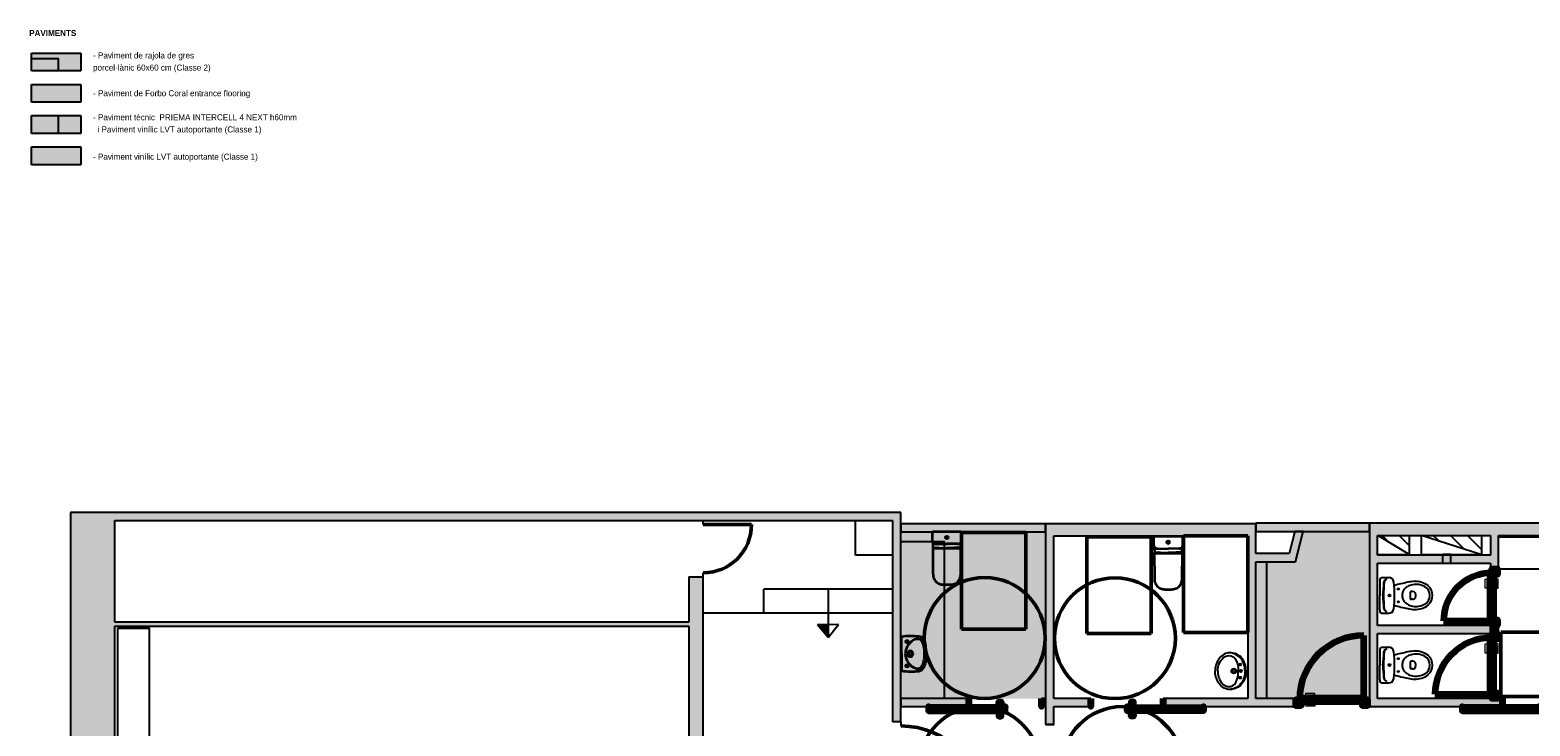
# Model space of a CAD drawing. Header units: metres. Extents: x -1 to 430, y -6 to 34.
# Tile 7 of 12: x 391 to 409, y 26 to 34. Entities that reach past the tile are written whole.
import ezdxf

# ---------------------------------------------------------------- set-up
doc = ezdxf.new("R2010")
doc.units = ezdxf.units.M
doc.linetypes.add('CONTINUA', pattern=[0])
doc.linetypes.add('VERDECKT', pattern=[9.525, 6.35, -3.175])
for name, color, linetype, lineweight in [('3D PB MURS', 7, 'CONTINUA', 25), ('3D PB MURS NOUS', 7, 'CONTINUA', 25), ('LEGENDA MATERIAL PAVIMENT NOU', 7, 'CONTINUA', 25), ('PB ESCALES 2D', 7, 'CONTINUA', 25), ('PB MOBLES', 7, 'CONTINUA', 25), ('PB PAVIMENT', 7, 'CONTINUA', 25)]:
    doc.layers.add(name, color=color, linetype=linetype, lineweight=lineweight)
doc.styles.add('Century Gothic', font='txt')
pattern_1 = [(0, (2, 2), (1, 1), [1, -1]), (90, (2, 2), (-1, 1), [1, -1])]
pattern_2 = [(135, (0, 0), (-0.21213203, -0.21213203), []), (135, (-0.10607, -0.10607), (-0.21213203, -0.21213203), [])]
pattern_3 = [(0, (4, 4), (2, 2), [2, -2]), (90, (4, 4), (-2, 2), [2, -2])]

# ---------------------------------------------------------------- blocks, each defined once
blk = doc.blocks.new('OBJETO_COMPLEJO_2')
at = {"layer": '3D PB MURS NOUS', "lineweight": 35, "transparency": 33554687}
for p, q in [((404.596, 28.056), (404.596, 27.969)), ((404.96, 27.969), (404.96, 28.056)), ((404.603, 27.859), (404.606, 27.544)), ((404.605, 27.93), (404.606, 27.861)), ((404.95, 27.861), (404.951, 27.93)), ((404.95, 27.544), (404.953, 27.859)), ((404.767, 27.407), (404.778, 27.407)), ((404.778, 27.407), (404.789, 27.407))]:
    blk.add_line(p, q, dxfattribs=at)
blk.add_lwpolyline([(404.954, 28.062), (404.778, 28.062), (404.778, 28.062), (404.778, 28.062), (404.602, 28.062)], dxfattribs=at)
for centre, radius, start, end in [((404.657, 27.964), 0.0616, 175.0868, 212.7316), ((404.602, 28.056), 0.006, 89.9956, 179.6868), ((404.899, 27.964), 0.0616, 327.2684, 4.9132), ((404.954, 28.056), 0.006, 0.3132, 90.0044), ((404.605, 27.859), 0.00159, 101.7955, 180.4004), ((404.604, 27.865), 0.00468, 272.139, 282.1043), ((404.605, 27.862), 0.0014, 291.5043, 325.5038), ((404.951, 27.862), 0.0014, 214.4962, 248.4957), ((404.952, 27.865), 0.00468, 257.8957, 267.861), ((404.951, 27.859), 0.00159, 359.5996, 78.2045), ((404.758, 27.54), 0.152, 178.5373, 203.589), ((404.734, 27.533), 0.127, 204.9077, 234.8794), ((404.728, 27.528), 0.119, 235.8185, 262.3668), ((404.759, 27.794), 0.387, 262.9661, 271.1498), ((404.797, 27.794), 0.387, 268.8502, 277.0339), ((404.828, 27.528), 0.119, 277.6332, 304.1815), ((404.822, 27.533), 0.127, 305.1206, 335.0923), ((404.798, 27.54), 0.152, 336.411, 1.4627)]:
    blk.add_arc(centre, radius, start, end, dxfattribs=at)
blk = doc.blocks.new('OBJETO_COMPLEJO_3')
at = {"layer": '3D PB MURS NOUS', "lineweight": 35, "transparency": 33554687}
for p, q in [((401.847, 28.115), (401.847, 28.028)), ((401.857, 27.989), (401.857, 27.92)), ((402.202, 27.92), (402.202, 27.989)), ((402.212, 28.028), (402.211, 28.115)), ((401.854, 27.917), (401.857, 27.603)), ((402.202, 27.603), (402.204, 27.917)), ((402.018, 27.466), (402.029, 27.466)), ((402.029, 27.466), (402.04, 27.466))]:
    blk.add_line(p, q, dxfattribs=at)
blk.add_lwpolyline([(402.205, 28.121), (402.029, 28.121), (402.029, 28.121), (402.029, 28.121), (401.853, 28.121)], dxfattribs=at)
for centre, radius, start, end in [((401.853, 28.115), 0.006, 89.9956, 179.6868), ((402.205, 28.115), 0.006, 0.3132, 90.0044), ((401.908, 28.022), 0.0616, 175.0868, 212.7316), ((402.15, 28.022), 0.0616, 327.2684, 4.9132), ((401.856, 27.917), 0.00159, 101.7955, 180.4004), ((401.856, 27.92), 0.0014, 291.5043, 325.5038), ((401.855, 27.924), 0.00468, 272.139, 282.1043), ((402.203, 27.92), 0.0014, 214.4962, 248.4957), ((402.203, 27.924), 0.00468, 257.8957, 267.861), ((402.203, 27.917), 0.00159, 359.5996, 78.2045), ((402.009, 27.599), 0.152, 178.5373, 203.589), ((402.05, 27.599), 0.152, 336.411, 1.4627), ((401.985, 27.592), 0.127, 204.9077, 234.8794), ((401.979, 27.587), 0.119, 235.8185, 262.3668), ((402.011, 27.853), 0.387, 262.9661, 271.1498), ((402.048, 27.853), 0.387, 268.8502, 277.0339), ((402.08, 27.587), 0.119, 277.6332, 304.1815), ((402.074, 27.592), 0.127, 305.1206, 335.0923)]:
    blk.add_arc(centre, radius, start, end, dxfattribs=at)

msp = doc.modelspace()

# ---------------------------------------------------------------- hatches: boundary and pattern name
at = {"layer": '3D PB MURS', "linetype": 'CONTINUA', "lineweight": 18, "true_color": 0xa0a0a0, "transparency": 33554687}
for points in [[(391.15, 28.361), (391.15, 12.841), (391.7, 12.841), (391.7, 28.361)], [(400.756, 28.361), (391.7, 28.361), (391.7, 28.261), (400.756, 28.261)], [(401.456, 28.361), (400.756, 28.361), (400.756, 28.261), (401.456, 28.261)], [(401.456, 25.761), (401.456, 28.261), (401.356, 28.261), (401.356, 25.761)], [(405.866, 28.221), (403.256, 28.221), (403.256, 28.071), (405.866, 28.071)], [(406.382, 27.851), (406.451, 28.128), (406.348, 28.128), (406.278, 27.851)], [(421.287, 28.228), (407.276, 28.228), (407.276, 28.078), (408.779, 28.078), (408.779, 28.08), (408.879, 28.08), (408.879, 28.078), (421.287, 28.078)], [(403.356, 25.731), (403.356, 28.071), (403.256, 28.071), (403.256, 25.731)], [(405.866, 26.051), (405.866, 28.071), (405.766, 28.071), (405.766, 26.051)], [(407.276, 28.078), (407.276, 26.051), (407.376, 26.051), (407.376, 28.078)], [(408.879, 27.661), (408.879, 28.08), (408.779, 28.08), (408.779, 27.661)], [(405.866, 27.751), (406.356, 27.751), (406.382, 27.851), (405.866, 27.851)], [(407.376, 27.731), (408.779, 27.731), (408.779, 27.831), (407.376, 27.831)], [(399.006, 22.021), (399.006, 27.563), (398.826, 27.563), (398.826, 22.021)], [(391.7, 26.951), (398.826, 26.951), (398.826, 27.001), (391.7, 27.001)], [(407.376, 26.859), (408.779, 26.859), (408.779, 26.959), (407.376, 26.959)], [(403.356, 25.951), (403.816, 25.951), (403.816, 26.051), (403.356, 26.051)], [(404.716, 25.951), (406.356, 25.951), (406.356, 26.051), (404.716, 26.051)], [(407.256, 25.951), (408.928, 25.951), (408.928, 26.051), (407.256, 26.051)]]:
    msp.add_hatch(color=253, dxfattribs=at).paths.add_polyline_path(points)
at = {"layer": '3D PB MURS NOUS', "linetype": 'CONTINUA', "lineweight": 18, "transparency": 33554687}
for color, points in [(220, [(403.256, 28.221), (401.456, 28.221), (401.456, 28.121), (403.256, 28.121)]), (220, [(407.276, 28.228), (405.866, 28.228), (405.866, 28.128), (407.276, 28.128)]), (2, [(401.456, 25.951), (402.304, 25.951), (402.304, 26.051), (401.456, 26.051)]), (2, [(403.256, 26.051), (403.206, 26.051), (403.206, 25.951), (403.256, 25.951)])]:
    msp.add_hatch(color=color, dxfattribs=at).paths.add_polyline_path(points)
at = {"layer": '3D PB MURS NOUS', "linetype": 'CONTINUA', "lineweight": 18, "true_color": 0xa0a0a0, "transparency": 33554687}
msp.add_hatch(color=253, dxfattribs=at).paths.add_polyline_path([(408.879, 26.857), (408.879, 26.961), (408.779, 26.961), (408.779, 26.857)])
at = {"layer": 'LEGENDA MATERIAL PAVIMENT NOU', "linetype": 'CONTINUA', "lineweight": 25, "transparency": 33554687}
h = msp.add_hatch(dxfattribs=at)
h.set_pattern_fill('TRAMA', style=0, pattern_type=2)
h.set_pattern_definition(pattern_1)
h.paths.add_polyline_path([(391.277, 33.846), (391.277, 34.067), (390.665, 34.067), (390.665, 33.846)], flags=0)
at = {"layer": 'LEGENDA MATERIAL PAVIMENT NOU', "linetype": 'CONTINUA', "lineweight": 25, "transparency": 33554559}
h = msp.add_hatch(color=7, dxfattribs=at)
h.set_gradient(color1=(255, 173, 141), color2=(255, 173, 141), one_color=1, name='INVSPHERICAL')
h.paths.add_polyline_path([(391.277, 33.846), (391.277, 34.067), (390.665, 34.067), (390.665, 33.846)], flags=0)
h = msp.add_hatch(color=7, dxfattribs=at)
h.set_gradient(color1=(155, 113, 67), color2=(155, 113, 67), one_color=1, name='INVSPHERICAL')
h.paths.add_polyline_path([(391.277, 33.457), (391.277, 33.678), (390.665, 33.678), (390.665, 33.457)], flags=0)
at = {"layer": 'LEGENDA MATERIAL PAVIMENT NOU', "linetype": 'CONTINUA', "lineweight": 25, "transparency": 33554687}
h = msp.add_hatch(dxfattribs=at)
h.set_pattern_fill('TRAMA', style=0, pattern_type=2)
h.set_pattern_definition(pattern_1)
h.paths.add_polyline_path([(391.277, 33.069), (391.277, 33.29), (390.665, 33.29), (390.665, 33.069)], flags=0)
at = {"layer": 'LEGENDA MATERIAL PAVIMENT NOU', "linetype": 'CONTINUA', "lineweight": 25, "transparency": 33554559}
h = msp.add_hatch(color=7, dxfattribs=at)
h.set_gradient(color1=(168, 209, 255), color2=(168, 209, 255), one_color=1, name='INVSPHERICAL')
h.paths.add_polyline_path([(391.277, 33.069), (391.277, 33.29), (390.665, 33.29), (390.665, 33.069)], flags=0)
h = msp.add_hatch(color=7, dxfattribs=at)
h.set_gradient(color1=(168, 209, 255), color2=(168, 209, 255), one_color=1, name='INVSPHERICAL')
h.paths.add_polyline_path([(391.277, 32.68), (391.277, 32.901), (390.665, 32.901), (390.665, 32.68)], flags=0)
at = {"layer": 'PB ESCALES 2D', "linetype": 'CONTINUA', "lineweight": 25, "transparency": 33554687}
h = msp.add_hatch(dxfattribs=at)
h.set_pattern_fill('RAYADO_1', scale=0.1, angle=45, style=0, pattern_type=2)
h.set_pattern_definition(pattern_2)
h.paths.add_polyline_path([(407.376, 28.08), (407.771, 27.84), (407.771, 28.08)], flags=0)
h = msp.add_hatch(dxfattribs=at)
h.set_pattern_fill('RAYADO_1', scale=0.1, angle=45, style=0, pattern_type=2)
h.set_pattern_definition(pattern_2)
h.paths.add_polyline_path([(407.921, 28.08), (408.671, 27.84), (408.671, 28.08)], flags=0)
at = {"layer": 'PB PAVIMENT', "linetype": 'CONTINUA', "lineweight": 25, "transparency": 33554687}
h = msp.add_hatch(dxfattribs=at)
h.set_pattern_fill('TRAMA', scale=2, style=0, pattern_type=2)
h.set_pattern_definition(pattern_3)
h.paths.add_polyline_path([(401.456, 28.121), (401.456, 26.051), (403.256, 26.051), (403.256, 28.121)], flags=0)
at = {"layer": 'PB PAVIMENT', "linetype": 'CONTINUA', "lineweight": 25, "transparency": 33554559}
h = msp.add_hatch(color=7, dxfattribs=at)
h.set_gradient(color1=(255, 173, 141), color2=(255, 173, 141), one_color=1, name='INVSPHERICAL')
h.paths.add_polyline_path([(401.456, 28.121), (401.456, 26.051), (403.256, 26.051), (403.256, 28.121)], flags=0)
h = msp.add_hatch(color=7, dxfattribs=at)
h.set_gradient(color1=(255, 173, 141), color2=(255, 173, 141), one_color=1, name='INVSPHERICAL')
h.paths.add_polyline_path([(407.276, 26.051), (407.276, 28.128), (406.451, 28.128), (406.356, 27.751), (405.866, 27.751), (405.866, 26.051)], flags=0)
at = {"layer": 'PB PAVIMENT', "linetype": 'CONTINUA', "lineweight": 25, "transparency": 33554687}
h = msp.add_hatch(dxfattribs=at)
h.set_pattern_fill('TRAMA', scale=2, style=0, pattern_type=2)
h.set_pattern_definition(pattern_3)
h.paths.add_polyline_path([(405.866, 27.751), (405.866, 26.051), (407.276, 26.051), (407.276, 28.128), (406.451, 28.128), (406.356, 27.751)], flags=0)

# ---------------------------------------------------------------- linework, layer by layer
at = {"layer": '3D PB MURS', "color": 7, "linetype": 'CONTINUA', "lineweight": 25, "transparency": 33554687}
for p, q in [((391.15, 28.361), (391.15, 12.841)), ((391.7, 28.361), (391.15, 28.361)), ((400.756, 28.361), (391.7, 28.361)), ((401.456, 28.361), (400.756, 28.361)), ((401.456, 28.264), (401.456, 28.361)), ((391.7, 27.001), (391.7, 28.261)), ((391.7, 28.261), (398.826, 28.261)), ((398.826, 28.261), (399.006, 28.261)), ((399.006, 28.261), (400.756, 28.261)), ((399.006, 28.211), (399.006, 28.261)), ((400.756, 28.261), (401.356, 28.261)), ((401.356, 28.261), (401.356, 25.761)), ((401.456, 28.261), (401.456, 28.264)), ((401.456, 25.761), (401.456, 28.261)), ((405.866, 28.221), (403.256, 28.221)), ((403.256, 28.221), (403.256, 28.098)), ((405.866, 28.071), (405.866, 28.221)), ((406.348, 28.128), (406.278, 27.851)), ((406.451, 28.128), (406.348, 28.128)), ((406.382, 27.851), (406.451, 28.128)), ((421.287, 28.228), (407.276, 28.228)), ((407.276, 28.228), (407.276, 28.078)), ((403.256, 28.098), (403.256, 28.071)), ((403.256, 28.071), (403.256, 25.731)), ((403.356, 28.071), (405.766, 28.071)), ((403.356, 26.051), (403.356, 28.071)), ((405.766, 28.071), (405.766, 26.051)), ((405.866, 27.851), (405.866, 28.071)), ((407.276, 28.078), (407.276, 26.051)), ((407.376, 28.078), (408.779, 28.078)), ((407.376, 27.831), (407.376, 28.078)), ((408.779, 28.078), (408.779, 27.831)), ((408.879, 28.078), (410.681, 28.078)), ((408.879, 27.661), (408.879, 28.078)), ((406.278, 27.851), (405.866, 27.851)), ((405.866, 26.051), (405.866, 27.751)), ((405.866, 27.751), (406.356, 27.751)), ((406.356, 27.751), (406.382, 27.851)), ((408.779, 27.831), (407.376, 27.831)), ((398.826, 27.563), (399.006, 27.563)), ((398.826, 27.563), (398.826, 27.001)), ((399.006, 27.563), (399.006, 27.613)), ((399.006, 22.141), (399.006, 27.563)), ((407.376, 26.959), (407.376, 27.731)), ((407.376, 27.731), (408.779, 27.731)), ((408.779, 27.731), (408.779, 27.661)), ((408.779, 27.661), (408.879, 27.661)), ((398.826, 27.001), (391.7, 27.001)), ((391.7, 14.051), (391.7, 26.951)), ((391.7, 26.951), (398.826, 26.951)), ((398.826, 26.951), (398.826, 22.021)), ((408.779, 26.959), (407.376, 26.959)), ((407.376, 26.051), (407.376, 26.859)), ((407.376, 26.859), (408.779, 26.859)), ((408.779, 26.859), (408.779, 26.959)), ((403.816, 26.051), (403.356, 26.051)), ((403.356, 25.951), (403.816, 25.951)), ((403.356, 25.731), (403.356, 25.951)), ((403.816, 25.951), (403.816, 26.051)), ((405.766, 26.051), (404.716, 26.051)), ((404.716, 26.051), (404.716, 25.951)), ((404.716, 25.951), (406.356, 25.951)), ((406.356, 26.051), (405.866, 26.051)), ((406.356, 25.951), (406.356, 26.051)), ((407.276, 26.051), (407.256, 26.051)), ((407.256, 26.051), (407.256, 25.951)), ((407.256, 25.951), (408.928, 25.951)), ((408.928, 26.051), (407.376, 26.051)), ((408.928, 25.951), (408.928, 26.051)), ((401.456, 25.761), (401.356, 25.761)), ((401.456, 25.761), (401.456, 25.711)), ((403.356, 25.731), (403.256, 25.731))]:
    msp.add_line(p, q, dxfattribs=at)
at = {"layer": '3D PB MURS', "color": 202, "linetype": 'CONTINUA', "lineweight": 50, "transparency": 33554687}
msp.add_line((399.006, 28.211), (399.604, 28.211), dxfattribs=at)
at = {"layer": '3D PB MURS', "color": 7, "linetype": 'CONTINUA', "lineweight": 25, "transparency": 33554687}
msp.add_lwpolyline([(403.256, 25.731), (403.306, 25.731), (403.356, 25.731), (403.306, 25.731), (403.256, 25.731)], close=True, dxfattribs=at)
at = {"layer": '3D PB MURS', "color": 202, "linetype": 'CONTINUA', "lineweight": 50, "transparency": 33554687}
for centre, radius, start, end in [((399.006, 28.211), 0.598, 270, 0), ((401.456, 24.681), 1.03, 0, 90)]:
    msp.add_arc(centre, radius, start, end, dxfattribs=at)
at = {"layer": '3D PB MURS NOUS', "color": 7, "linetype": 'CONTINUA', "lineweight": 25, "transparency": 33554687}
for p, q in [((403.256, 28.221), (401.456, 28.221)), ((401.456, 28.221), (401.456, 28.121)), ((401.456, 28.121), (403.256, 28.121)), ((403.256, 28.121), (403.256, 28.221)), ((407.276, 28.228), (405.866, 28.228)), ((405.866, 28.228), (405.866, 28.128)), ((405.866, 28.128), (407.276, 28.128)), ((407.276, 28.128), (407.276, 28.228)), ((408.779, 26.961), (408.879, 26.961)), ((408.779, 26.961), (408.779, 26.857)), ((408.879, 26.857), (408.779, 26.857)), ((408.879, 26.857), (408.879, 26.961)), ((402.304, 26.051), (401.456, 26.051)), ((401.456, 26.051), (401.456, 25.951)), ((401.456, 25.951), (402.304, 25.951)), ((402.304, 26.051), (402.304, 25.951)), ((403.206, 25.951), (403.206, 26.051)), ((403.256, 26.051), (403.206, 26.051)), ((403.206, 25.951), (403.256, 25.951)), ((403.256, 25.951), (403.256, 26.051))]:
    msp.add_line(p, q, dxfattribs=at)
at = {"layer": '3D PB MURS NOUS', "lineweight": 35, "transparency": 33554687}
for p, q in [((401.896, 27.972), (402.029, 27.971)), ((402.162, 27.972), (402.029, 27.971)), ((401.854, 27.917), (401.855, 27.917)), ((401.855, 27.917), (402.204, 27.917)), ((401.858, 27.921), (401.858, 27.921)), ((401.859, 27.923), (401.906, 27.923)), ((401.907, 27.919), (401.907, 27.923)), ((401.907, 27.923), (401.931, 27.923)), ((401.907, 27.922), (401.907, 27.919)), ((401.907, 27.919), (401.907, 27.919)), ((401.931, 27.923), (401.931, 27.922)), ((401.933, 27.921), (402.029, 27.921)), ((402.126, 27.921), (402.029, 27.921)), ((402.151, 27.923), (402.127, 27.923)), ((402.127, 27.923), (402.127, 27.922)), ((402.151, 27.919), (402.151, 27.923)), ((402.152, 27.919), (402.151, 27.919)), ((402.152, 27.922), (402.152, 27.919)), ((402.2, 27.923), (402.153, 27.923)), ((402.201, 27.921), (402.201, 27.921)), ((402.204, 27.917), (402.204, 27.917)), ((404.603, 27.859), (404.603, 27.858)), ((404.603, 27.858), (404.953, 27.858)), ((404.606, 27.862), (404.606, 27.863)), ((404.608, 27.864), (404.654, 27.864)), ((404.645, 27.914), (404.778, 27.912)), ((404.655, 27.863), (404.655, 27.86)), ((404.655, 27.86), (404.656, 27.86)), ((404.656, 27.86), (404.656, 27.864)), ((404.656, 27.864), (404.68, 27.864)), ((404.68, 27.864), (404.68, 27.863)), ((404.681, 27.863), (404.778, 27.863)), ((404.911, 27.914), (404.778, 27.912)), ((404.875, 27.863), (404.778, 27.863)), ((404.9, 27.864), (404.876, 27.864)), ((404.876, 27.864), (404.876, 27.863)), ((404.9, 27.86), (404.9, 27.864)), ((404.901, 27.86), (404.9, 27.86)), ((404.901, 27.863), (404.901, 27.86)), ((404.948, 27.864), (404.902, 27.864)), ((404.95, 27.862), (404.95, 27.863)), ((404.953, 27.858), (404.953, 27.859))]:
    msp.add_line(p, q, dxfattribs=at)
at = {"layer": '3D PB MURS NOUS', "color": 240, "linetype": 'CONTINUA', "lineweight": 140, "transparency": 33554687}
for p, q in [((408.774, 27.011), (408.194, 27.011)), ((407.206, 26.056), (407.206, 26.836)), ((408.774, 26.101), (408.088, 26.101))]:
    msp.add_line(p, q, dxfattribs=at)
at = {"layer": '3D PB MURS NOUS', "color": 2, "linetype": 'CONTINUA', "lineweight": 35, "transparency": 33554687}
for q in [(401.465, 26.821), (401.465, 26.395)]:
    msp.add_line((401.465, 26.608), q, dxfattribs=at)
at = {"layer": '3D PB MURS NOUS', "color": 240, "linetype": 'CONTINUA', "lineweight": 140, "transparency": 33554687}
for points in [[(408.814, 27.611), (408.814, 27.011), (408.794, 27.011), (408.774, 27.011), (408.774, 27.611), (408.794, 27.611), (408.814, 27.611)], [(408.814, 27.591), (408.814, 27.611), (408.794, 27.611), (408.794, 27.661), (408.864, 27.661), (408.864, 27.591), (408.814, 27.591)], [(408.794, 27.011), (408.814, 27.011), (408.814, 27.031), (408.864, 27.031), (408.864, 26.961), (408.794, 26.961), (408.794, 27.011)], [(408.814, 26.787), (408.814, 26.807), (408.794, 26.807), (408.794, 26.857), (408.864, 26.857), (408.864, 26.787), (408.814, 26.787)], [(408.814, 26.807), (408.814, 26.101), (408.794, 26.101), (408.774, 26.101), (408.774, 26.807), (408.794, 26.807), (408.814, 26.807)], [(408.794, 26.101), (408.814, 26.101), (408.814, 26.121), (408.864, 26.121), (408.864, 26.051), (408.794, 26.051), (408.794, 26.101)], [(402.755, 25.941), (401.803, 25.941), (401.803, 25.951), (401.803, 25.901), (402.755, 25.901), (402.755, 25.951), (402.755, 25.941)], [(402.304, 26.051), (402.304, 26.001), (402.304, 25.951), (402.304, 26.001), (402.304, 26.051)], [(402.705, 25.941), (402.675, 25.941), (402.675, 26.011), (402.705, 26.011), (402.705, 25.941)], [(402.705, 25.901), (402.675, 25.901), (402.675, 25.831), (402.705, 25.831), (402.705, 25.901)], [(403.206, 26.051), (403.206, 26.001), (403.206, 25.951), (403.206, 26.001), (403.206, 26.051)], [(403.816, 26.051), (403.816, 26.001), (403.816, 25.951), (403.816, 26.001), (403.816, 26.051)], [(404.266, 25.941), (405.216, 25.941), (405.216, 25.951), (405.216, 25.901), (404.266, 25.901), (404.266, 25.951), (404.266, 25.941)], [(404.316, 25.941), (404.346, 25.941), (404.346, 26.011), (404.316, 26.011), (404.316, 25.941)], [(404.316, 25.901), (404.346, 25.901), (404.346, 25.831), (404.316, 25.831), (404.316, 25.901)], [(404.716, 26.051), (404.716, 26.001), (404.716, 25.951), (404.716, 26.001), (404.716, 26.051)], [(406.426, 26.016), (406.406, 26.016), (406.406, 26.036), (406.356, 26.036), (406.356, 25.966), (406.426, 25.966), (406.426, 26.016)], [(406.406, 26.016), (407.206, 26.016), (407.206, 26.036), (407.206, 26.056), (406.406, 26.056), (406.406, 26.036), (406.406, 26.016)], [(407.206, 26.036), (407.206, 26.016), (407.186, 26.016), (407.186, 25.966), (407.256, 25.966), (407.256, 26.036), (407.206, 26.036)], [(409.378, 25.941), (408.428, 25.941), (408.428, 25.951), (408.428, 25.901), (409.378, 25.901), (409.378, 25.951), (409.378, 25.941)], [(408.928, 26.051), (408.928, 26.001), (408.928, 25.951), (408.928, 26.001), (408.928, 26.051)]]:
    msp.add_lwpolyline(points, close=True, dxfattribs=at)
at = {"layer": '3D PB MURS NOUS', "color": 40, "linetype": 'CONTINUA', "lineweight": 18, "transparency": 33554687}
for points in [[(408.764, 27.536), (408.764, 27.516), (408.734, 27.516), (408.734, 27.421), (408.714, 27.421), (408.714, 27.536), (408.764, 27.536)], [(408.774, 27.551), (408.774, 27.501), (408.764, 27.501), (408.764, 27.551), (408.774, 27.551)], [(408.824, 27.551), (408.824, 27.501), (408.814, 27.501), (408.814, 27.551), (408.824, 27.551)], [(408.824, 27.536), (408.824, 27.516), (408.854, 27.516), (408.854, 27.421), (408.874, 27.421), (408.874, 27.536), (408.824, 27.536)], [(408.764, 26.732), (408.764, 26.712), (408.734, 26.712), (408.734, 26.617), (408.714, 26.617), (408.714, 26.732), (408.764, 26.732)], [(408.774, 26.747), (408.774, 26.697), (408.764, 26.697), (408.764, 26.747), (408.774, 26.747)], [(408.824, 26.747), (408.824, 26.697), (408.814, 26.697), (408.814, 26.747), (408.824, 26.747)], [(408.824, 26.732), (408.824, 26.712), (408.854, 26.712), (408.854, 26.617), (408.874, 26.617), (408.874, 26.732), (408.824, 26.732)], [(406.481, 26.066), (406.501, 26.066), (406.501, 26.096), (406.596, 26.096), (406.596, 26.116), (406.481, 26.116), (406.481, 26.066)], [(406.466, 26.056), (406.516, 26.056), (406.516, 26.066), (406.466, 26.066), (406.466, 26.056)], [(406.466, 26.006), (406.516, 26.006), (406.516, 26.016), (406.466, 26.016), (406.466, 26.006)], [(406.481, 26.006), (406.501, 26.006), (406.501, 25.976), (406.596, 25.976), (406.596, 25.956), (406.481, 25.956), (406.481, 26.006)]]:
    msp.add_lwpolyline(points, close=True, dxfattribs=at)
at = {"layer": '3D PB MURS NOUS', "lineweight": 35, "transparency": 33554687}
for centre in [(402.029, 28.051), (404.778, 27.992)]:
    msp.add_circle(centre, 0.0175, dxfattribs=at)
at = {"layer": '3D PB MURS NOUS', "color": 2, "linetype": 'CONTINUA', "lineweight": 35, "transparency": 33554687}
for centre in [(401.535, 26.758), (401.535, 26.458)]:
    msp.add_circle(centre, 0.0175, dxfattribs=at)
at = {"layer": '3D PB MURS NOUS', "lineweight": 35, "transparency": 33554687}
for centre, radius, start, end in [((401.893, 28.02), 0.0475, 220.1892, 274.3832), ((402.166, 28.02), 0.0475, 265.6168, 319.8108), ((401.854, 27.922), 0.0036, 321.9501, 338.9558), ((401.86, 27.921), 0.00253, 110.2602, 159.8307), ((401.906, 27.922), 0.001, 0.2284, 89.998), ((401.933, 27.923), 0.00136, 211.3967, 275.8682), ((402.126, 27.923), 0.00136, 264.1318, 328.6033), ((402.153, 27.922), 0.001, 90.002, 179.7716), ((402.199, 27.921), 0.00253, 20.1693, 69.7398), ((402.205, 27.922), 0.0036, 201.0442, 218.0499), ((404.641, 27.961), 0.0475, 220.1892, 274.3832), ((404.609, 27.862), 0.00253, 110.2602, 159.8307), ((404.603, 27.863), 0.0036, 321.9501, 338.9558), ((404.654, 27.863), 0.001, 0.2284, 89.998), ((404.681, 27.864), 0.00136, 211.3967, 275.8682), ((404.875, 27.864), 0.00136, 264.1318, 328.6033), ((404.902, 27.863), 0.001, 90.002, 179.7716), ((404.915, 27.961), 0.0475, 265.6168, 319.8108), ((404.947, 27.862), 0.00253, 20.1693, 69.7398), ((404.953, 27.863), 0.0036, 201.0442, 218.0499)]:
    msp.add_arc(centre, radius, start, end, dxfattribs=at)
at = {"layer": '3D PB MURS NOUS', "color": 240, "linetype": 'CONTINUA', "lineweight": 140, "transparency": 33554687}
for centre, radius in [((408.794, 27.011), 0.6), ((407.206, 26.036), 0.8), ((408.794, 26.101), 0.706)]:
    msp.add_arc(centre, radius, 90, 180, dxfattribs=at)
at = {"layer": '3D PB MURS NOUS', "color": 2, "linetype": 'CONTINUA', "lineweight": 35, "transparency": 33554687}
for centre, radius, start, end in [((401.579, 25.888), 0.939, 83.8154, 97.0001), ((401.672, 26.743), 0.08, 26.6204, 83.8154), ((401.693, 26.608), 0.18, 149.1161, 180), ((401.727, 26.587), 0.22, 119.1529, 149.1161), ((401.575, 26.608), 0.035, 0, 180), ((401.575, 26.608), 0.023, 0, 180), ((401.664, 26.701), 0.09, 68.4643, 119.1529), ((401.677, 26.738), 0.05, 30.2248, 66.3753), ((401.53, 26.653), 0.22, 7.2949, 30.2248), ((401.52, 26.666), 0.25, 9.676, 26.6204), ((401.176, 26.608), 0.577, 0, 7.2949), ((401.175, 26.608), 0.6, 360, 9.676), ((401.693, 26.608), 0.18, 180, 210.8839), ((401.727, 26.628), 0.22, 210.8839, 240.8471), ((401.575, 26.608), 0.035, 180, 0), ((401.575, 26.608), 0.023, 180, 0), ((401.677, 26.477), 0.05, 293.6247, 329.7752), ((401.53, 26.562), 0.22, 329.7752, 352.7051), ((401.52, 26.549), 0.25, 333.3796, 350.324), ((401.176, 26.608), 0.577, 352.7051, 0), ((401.175, 26.608), 0.6, 350.324, 0), ((401.579, 27.327), 0.939, 262.9999, 276.1846), ((401.664, 26.515), 0.09, 240.8471, 291.5357), ((401.672, 26.473), 0.08, 276.1846, 333.3796)]:
    msp.add_arc(centre, radius, start, end, dxfattribs=at)
at = {"layer": 'LEGENDA MATERIAL PAVIMENT NOU', "color": 7, "linetype": 'CONTINUA', "lineweight": 25, "transparency": 33554687}
for p, q in [((390.665, 34.067), (391.277, 34.067)), ((390.665, 33.846), (390.665, 34.067)), ((391.277, 34.067), (391.277, 33.846)), ((391.277, 33.846), (390.665, 33.846)), ((390.665, 33.678), (391.277, 33.678)), ((390.665, 33.457), (390.665, 33.678)), ((391.277, 33.678), (391.277, 33.457)), ((391.277, 33.457), (390.665, 33.457)), ((390.665, 33.29), (391.277, 33.29)), ((390.665, 33.069), (390.665, 33.29)), ((391.277, 33.29), (391.277, 33.069)), ((391.277, 33.069), (390.665, 33.069)), ((390.665, 32.901), (391.277, 32.901)), ((390.665, 32.68), (390.665, 32.901)), ((391.277, 32.901), (391.277, 32.68)), ((391.277, 32.68), (390.665, 32.68))]:
    msp.add_line(p, q, dxfattribs=at)
at = {"layer": 'PB ESCALES 2D', "color": 7, "linetype": 'CONTINUA', "lineweight": 25, "transparency": 33554687}
for p, q in [((400.896, 27.831), (400.896, 28.261)), ((406.356, 27.751), (406.451, 28.128)), ((407.376, 28.08), (407.771, 27.84)), ((407.771, 27.84), (407.771, 28.08)), ((407.921, 27.84), (407.921, 28.08)), ((407.921, 28.08), (408.671, 27.84)), ((408.671, 27.84), (408.671, 28.08)), ((408.876, 28.061), (410.476, 28.061)), ((401.356, 27.831), (400.896, 27.831)), ((405.866, 27.751), (406.356, 27.751)), ((407.376, 27.84), (407.771, 27.84)), ((407.921, 27.84), (408.186, 27.84)), ((408.186, 27.731), (408.186, 27.84)), ((408.286, 27.84), (408.186, 27.84)), ((408.286, 27.84), (408.671, 27.84)), ((408.286, 27.731), (408.286, 27.84)), ((408.876, 27.661), (409.571, 27.661)), ((401.356, 27.411), (399.756, 27.411)), ((399.756, 27.111), (399.756, 27.411)), ((400.556, 27.411), (400.556, 26.809)), ((407.403, 27.515), (407.403, 27.332)), ((407.443, 27.555), (407.515, 27.555)), ((407.816, 27.38), (407.796, 27.38)), ((407.403, 27.15), (407.403, 27.332)), ((407.443, 27.332), (407.443, 27.343)), ((407.443, 27.332), (407.443, 27.321)), ((407.816, 27.284), (407.796, 27.284)), ((401.356, 27.111), (399.006, 27.111)), ((407.443, 27.11), (407.515, 27.11)), ((400.685, 26.97), (400.425, 26.968)), ((400.556, 26.809), (400.425, 26.968)), ((400.556, 26.809), (400.685, 26.97)), ((407.403, 26.65), (407.403, 26.467)), ((407.443, 26.69), (407.515, 26.69)), ((405.364, 26.444), (405.361, 26.427)), ((405.369, 26.463), (405.364, 26.444)), ((405.374, 26.479), (405.369, 26.463)), ((405.379, 26.494), (405.374, 26.479)), ((405.385, 26.507), (405.379, 26.494)), ((405.393, 26.522), (405.385, 26.507)), ((405.402, 26.537), (405.393, 26.522)), ((405.394, 26.423), (405.398, 26.444)), ((405.398, 26.444), (405.403, 26.463)), ((405.412, 26.552), (405.402, 26.537)), ((405.403, 26.463), (405.41, 26.482)), ((405.41, 26.482), (405.416, 26.497)), ((405.421, 26.563), (405.412, 26.552)), ((405.416, 26.497), (405.427, 26.516)), ((405.431, 26.574), (405.421, 26.563)), ((405.427, 26.516), (405.435, 26.529)), ((405.442, 26.584), (405.431, 26.574)), ((405.435, 26.529), (405.446, 26.542)), ((405.459, 26.596), (405.442, 26.584)), ((405.446, 26.542), (405.461, 26.557)), ((405.474, 26.604), (405.459, 26.596)), ((405.461, 26.557), (405.478, 26.569)), ((405.487, 26.61), (405.474, 26.604)), ((405.478, 26.569), (405.494, 26.577)), ((405.504, 26.615), (405.487, 26.61)), ((405.494, 26.577), (405.514, 26.583)), ((405.52, 26.619), (405.504, 26.615)), ((405.514, 26.583), (405.533, 26.585)), ((405.54, 26.621), (405.52, 26.619)), ((405.533, 26.585), (405.554, 26.582)), ((405.554, 26.62), (405.54, 26.621)), ((405.565, 26.62), (405.554, 26.62)), ((405.554, 26.582), (405.576, 26.574)), ((405.574, 26.615), (405.558, 26.619)), ((405.58, 26.617), (405.565, 26.62)), ((405.585, 26.611), (405.574, 26.615)), ((405.576, 26.574), (405.591, 26.564)), ((405.597, 26.613), (405.58, 26.617)), ((405.604, 26.604), (405.585, 26.611)), ((405.591, 26.564), (405.603, 26.554)), ((405.61, 26.609), (405.597, 26.613)), ((405.603, 26.554), (405.613, 26.541)), ((405.62, 26.596), (405.604, 26.604)), ((405.627, 26.602), (405.61, 26.609)), ((405.613, 26.541), (405.622, 26.525)), ((405.635, 26.587), (405.62, 26.596)), ((405.622, 26.525), (405.63, 26.503)), ((405.637, 26.597), (405.627, 26.602)), ((405.63, 26.503), (405.636, 26.481)), ((405.657, 26.57), (405.635, 26.587)), ((405.636, 26.481), (405.64, 26.461)), ((405.648, 26.591), (405.637, 26.597)), ((405.64, 26.461), (405.644, 26.437)), ((405.659, 26.583), (405.648, 26.591)), ((405.669, 26.559), (405.657, 26.57)), ((405.673, 26.572), (405.659, 26.583)), ((405.679, 26.547), (405.669, 26.559)), ((405.688, 26.556), (405.673, 26.572)), ((405.69, 26.533), (405.679, 26.547)), ((405.701, 26.54), (405.688, 26.556)), ((405.699, 26.519), (405.69, 26.533)), ((405.704, 26.509), (405.699, 26.519)), ((405.712, 26.523), (405.701, 26.54)), ((405.709, 26.5), (405.704, 26.509)), ((405.716, 26.483), (405.709, 26.5)), ((405.722, 26.503), (405.712, 26.523)), ((405.72, 26.468), (405.716, 26.483)), ((405.725, 26.448), (405.72, 26.468)), ((405.732, 26.476), (405.722, 26.503)), ((405.728, 26.434), (405.725, 26.448)), ((405.739, 26.447), (405.732, 26.476)), ((405.743, 26.42), (405.739, 26.447)), ((407.403, 26.285), (407.403, 26.467)), ((407.443, 26.467), (407.443, 26.478)), ((407.443, 26.467), (407.443, 26.456)), ((407.816, 26.515), (407.796, 26.515)), ((405.36, 26.411), (405.359, 26.393)), ((405.36, 26.374), (405.359, 26.393)), ((405.361, 26.427), (405.36, 26.411)), ((405.361, 26.358), (405.36, 26.374)), ((405.364, 26.341), (405.361, 26.358)), ((405.369, 26.322), (405.364, 26.341)), ((405.374, 26.306), (405.369, 26.322)), ((405.379, 26.291), (405.374, 26.306)), ((405.385, 26.278), (405.379, 26.291)), ((405.393, 26.263), (405.385, 26.278)), ((405.392, 26.41), (405.394, 26.423)), ((405.392, 26.393), (405.392, 26.41)), ((405.392, 26.393), (405.392, 26.375)), ((405.392, 26.375), (405.394, 26.362)), ((405.402, 26.248), (405.393, 26.263)), ((405.394, 26.362), (405.398, 26.341)), ((405.398, 26.341), (405.403, 26.322)), ((405.403, 26.322), (405.41, 26.303)), ((405.41, 26.303), (405.416, 26.288)), ((405.416, 26.288), (405.427, 26.269)), ((405.427, 26.269), (405.435, 26.256)), ((405.435, 26.256), (405.446, 26.243)), ((405.613, 26.244), (405.622, 26.26)), ((405.622, 26.26), (405.63, 26.282)), ((405.63, 26.282), (405.636, 26.304)), ((405.636, 26.304), (405.64, 26.324)), ((405.64, 26.324), (405.644, 26.348)), ((405.644, 26.437), (405.646, 26.419)), ((405.644, 26.348), (405.646, 26.366)), ((405.646, 26.419), (405.647, 26.393)), ((405.646, 26.366), (405.647, 26.393)), ((405.699, 26.266), (405.69, 26.252)), ((405.704, 26.276), (405.699, 26.266)), ((405.712, 26.262), (405.701, 26.245)), ((405.709, 26.285), (405.704, 26.276)), ((405.716, 26.302), (405.709, 26.285)), ((405.722, 26.282), (405.712, 26.262)), ((405.72, 26.317), (405.716, 26.302)), ((405.725, 26.337), (405.72, 26.317)), ((405.732, 26.309), (405.722, 26.282)), ((405.728, 26.351), (405.725, 26.337)), ((405.73, 26.414), (405.728, 26.434)), ((405.73, 26.371), (405.728, 26.351)), ((405.731, 26.393), (405.73, 26.414)), ((405.731, 26.393), (405.73, 26.371)), ((405.739, 26.338), (405.732, 26.309)), ((405.743, 26.365), (405.739, 26.338)), ((405.744, 26.393), (405.743, 26.42)), ((405.744, 26.393), (405.743, 26.365)), ((407.816, 26.419), (407.796, 26.419)), ((405.412, 26.233), (405.402, 26.248)), ((405.421, 26.222), (405.412, 26.233)), ((405.431, 26.211), (405.421, 26.222)), ((405.442, 26.201), (405.431, 26.211)), ((405.459, 26.189), (405.442, 26.201)), ((405.446, 26.243), (405.461, 26.228)), ((405.474, 26.181), (405.459, 26.189)), ((405.461, 26.228), (405.478, 26.216)), ((405.487, 26.175), (405.474, 26.181)), ((405.478, 26.216), (405.494, 26.208)), ((405.504, 26.17), (405.487, 26.175)), ((405.494, 26.208), (405.514, 26.202)), ((405.52, 26.166), (405.504, 26.17)), ((405.514, 26.202), (405.533, 26.2)), ((405.54, 26.165), (405.52, 26.166)), ((405.533, 26.2), (405.554, 26.203)), ((405.554, 26.165), (405.54, 26.165)), ((405.554, 26.203), (405.576, 26.211)), ((405.565, 26.166), (405.554, 26.165)), ((405.574, 26.17), (405.558, 26.167)), ((405.58, 26.168), (405.565, 26.166)), ((405.585, 26.174), (405.574, 26.17)), ((405.576, 26.211), (405.591, 26.221)), ((405.597, 26.172), (405.58, 26.168)), ((405.604, 26.181), (405.585, 26.174)), ((405.591, 26.221), (405.603, 26.231)), ((405.61, 26.176), (405.597, 26.172)), ((405.603, 26.231), (405.613, 26.244)), ((405.62, 26.189), (405.604, 26.181)), ((405.627, 26.183), (405.61, 26.176)), ((405.635, 26.198), (405.62, 26.189)), ((405.637, 26.188), (405.627, 26.183)), ((405.657, 26.215), (405.635, 26.198)), ((405.648, 26.194), (405.637, 26.188)), ((405.659, 26.202), (405.648, 26.194)), ((405.669, 26.226), (405.657, 26.215)), ((405.673, 26.213), (405.659, 26.202)), ((405.679, 26.238), (405.669, 26.226)), ((405.688, 26.229), (405.673, 26.213)), ((405.69, 26.252), (405.679, 26.238)), ((405.701, 26.245), (405.688, 26.229)), ((407.443, 26.245), (407.515, 26.245))]:
    msp.add_line(p, q, dxfattribs=at)
for centre, radius in [((407.633, 27.412), 0.0075), ((407.525, 27.332), 0.0135), ((407.633, 27.252), 0.0075), ((405.669, 26.474), 0.0122), ((407.525, 26.467), 0.0135), ((407.633, 26.547), 0.0075), ((405.592, 26.393), 0.0305), ((405.592, 26.393), 0.0187), ((405.669, 26.311), 0.0122), ((405.679, 26.393), 0.0143), ((407.633, 26.387), 0.0075)]:
    msp.add_circle(centre, radius, dxfattribs=at)
for centre, radius, start, end in [((407.443, 27.515), 0.04, 90, 180), ((408.943, 27.332), 1.5, 173.7281, 180), ((408.943, 27.332), 1.493, 173.6694, 180), ((407.492, 27.492), 0.04, 90, 173.7281), ((407.499, 27.492), 0.04, 100.2428, 173.7858), ((407.515, 27.491), 0.064, 6.7931, 90), ((406.184, 27.332), 1.404, 0, 6.7931), ((408.253, 25.046), 2.5, 101.5744, 105.544), ((407.799, 27.339), 0.116, 117.4027, 173.7581), ((407.861, 27.22), 0.25, 101.6195, 117.4027), ((407.879, 26.909), 0.6, 94.3794, 102.2907), ((407.796, 27.365), 0.015, 90, 173.3508), ((407.854, 27.253), 0.216, 60.8838, 101.6195), ((407.816, 27.35), 0.03, 36.8699, 90), ((407.844, 27.247), 0.26, 51.2869, 92.3028), ((407.898, 27.332), 0.126, 0, 60.8838), ((407.898, 27.332), 0.16, 0, 47.5638), ((408.943, 27.332), 1.5, 180, 186.2719), ((408.943, 27.332), 1.493, 180, 186.3305), ((406.184, 27.332), 1.404, 353.2069, 0), ((408.253, 29.618), 2.5, 254.456, 258.4256), ((407.863, 27.332), 0.18, 173.7581, 180), ((407.863, 27.332), 0.18, 180, 186.2419), ((407.799, 27.325), 0.116, 186.2419, 242.5973), ((407.861, 27.444), 0.25, 242.5973, 258.3804), ((408.079, 27.332), 0.3, 173.3508, 180), ((408.079, 27.332), 0.3, 180, 186.6491), ((407.796, 27.299), 0.015, 186.6491, 270), ((407.854, 27.411), 0.216, 258.3804, 299.1161), ((407.816, 27.314), 0.03, 270, 323.1301), ((407.844, 27.417), 0.26, 267.6971, 308.7131), ((407.792, 27.332), 0.06, 0, 36.8699), ((407.792, 27.332), 0.06, 323.1301, 0), ((407.898, 27.332), 0.126, 299.1161, 0), ((407.898, 27.332), 0.16, 312.4362, 0), ((407.443, 27.15), 0.04, 180, 270), ((407.492, 27.173), 0.04, 186.2719, 270), ((407.499, 27.172), 0.04, 186.2141, 259.7571), ((407.515, 27.174), 0.064, 270, 353.2069), ((407.879, 27.755), 0.6, 257.7093, 265.6206), ((408.679, 27.148), 8.249, 181.2492, 181.3016), ((408.679, 27.148), 8.239, 181.2502, 181.3903), ((408.679, 27.148), 8.229, 181.2512, 181.4794), ((408.679, 27.148), 8.219, 181.2522, 181.5689), ((408.679, 27.148), 8.209, 181.2532, 181.6588), ((408.679, 27.148), 8.199, 181.2542, 181.7491), ((408.679, 27.148), 8.189, 181.2553, 181.8398), ((408.679, 27.148), 8.179, 181.2563, 181.9309), ((408.679, 27.148), 8.169, 181.2573, 182.0224), ((408.679, 27.148), 8.159, 181.2583, 182.1144), ((408.679, 27.148), 8.149, 181.2593, 182.2068), ((408.679, 27.148), 8.139, 181.2603, 182.2995), ((407.443, 26.65), 0.04, 90, 180), ((408.943, 26.467), 1.5, 173.7281, 180), ((408.943, 26.467), 1.493, 173.6694, 180), ((407.492, 26.627), 0.04, 90, 173.7281), ((407.499, 26.627), 0.04, 100.2428, 173.7858), ((407.515, 26.626), 0.064, 6.7931, 90), ((406.184, 26.467), 1.404, 0, 6.7931), ((408.253, 24.181), 2.5, 101.5744, 105.544), ((407.879, 26.044), 0.6, 94.3794, 102.2907), ((407.844, 26.382), 0.26, 51.2869, 92.3028), ((408.943, 26.467), 1.5, 180, 186.2719), ((408.943, 26.467), 1.493, 180, 186.3305), ((406.184, 26.467), 1.404, 353.2069, 0), ((407.863, 26.467), 0.18, 173.7581, 180), ((407.863, 26.467), 0.18, 180, 186.2419), ((407.799, 26.474), 0.116, 117.4027, 173.7581), ((407.799, 26.46), 0.116, 186.2419, 242.5973), ((407.861, 26.355), 0.25, 101.6195, 117.4027), ((408.079, 26.467), 0.3, 173.3508, 180), ((408.079, 26.467), 0.3, 180, 186.6491), ((407.796, 26.5), 0.015, 90, 173.3508), ((407.854, 26.388), 0.216, 60.8838, 101.6195), ((407.816, 26.485), 0.03, 36.8699, 90), ((407.792, 26.467), 0.06, 0, 36.8699), ((407.792, 26.467), 0.06, 323.1301, 0), ((407.898, 26.467), 0.126, 0, 60.8838), ((407.898, 26.467), 0.126, 299.1161, 0), ((407.898, 26.467), 0.16, 0, 47.5638), ((407.898, 26.467), 0.16, 312.4362, 0), ((407.443, 26.285), 0.04, 180, 270), ((407.492, 26.308), 0.04, 186.2719, 270), ((407.499, 26.307), 0.04, 186.2141, 259.7571), ((407.515, 26.309), 0.064, 270, 353.2069), ((408.253, 28.753), 2.5, 254.456, 258.4256), ((407.861, 26.579), 0.25, 242.5973, 258.3804), ((407.879, 26.89), 0.6, 257.7093, 265.6206), ((407.796, 26.434), 0.015, 186.6491, 270), ((407.854, 26.546), 0.216, 258.3804, 299.1161), ((407.816, 26.449), 0.03, 270, 323.1301), ((407.844, 26.552), 0.26, 267.6971, 308.7131)]:
    msp.add_arc(centre, radius, start, end, dxfattribs=at)
at = {"layer": 'PB MOBLES', "color": 202, "linetype": 'VERDECKT', "lineweight": 50, "transparency": 33554687}
for p, q in [((410.106, 26.876), (408.906, 26.876)), ((408.906, 26.876), (408.906, 26.076)), ((408.906, 26.076), (410.106, 26.076))]:
    msp.add_line(p, q, dxfattribs=at)
for points in [[(403.011, 26.915), (403.011, 28.115), (402.211, 28.115), (402.211, 26.915), (403.011, 26.915)], [(404.567, 26.86), (404.567, 28.06), (403.767, 28.06), (403.767, 26.86), (404.567, 26.86)], [(405.766, 26.871), (405.766, 28.071), (404.966, 28.071), (404.966, 26.871), (405.766, 26.871)]]:
    msp.add_lwpolyline(points, close=True, dxfattribs=at)
at = {"layer": 'PB MOBLES', "linetype": 'CONTINUA', "transparency": 33554687}
msp.add_lwpolyline([(391.732, 26.92), (391.732, 24.47), (392.132, 24.47), (392.132, 26.92), (391.732, 26.92)], close=True, dxfattribs=at)
at = {"layer": 'PB MOBLES', "color": 202, "linetype": 'VERDECKT', "lineweight": 50, "transparency": 33554687}
for centre in [(402.499, 26.804), (404.116, 26.801), (402.437, 25.201), (404.207, 25.201)]:
    msp.add_circle(centre, 0.75, dxfattribs=at)

# ---------------------------------------------------------------- block references
at = {"layer": '3D PB MURS NOUS', "lineweight": 35, "transparency": 33554687}
for name in ['OBJETO_COMPLEJO_3', 'OBJETO_COMPLEJO_2']:
    msp.add_blockref(name, (0, 0), dxfattribs=at)

# ---------------------------------------------------------------- texts
at = {"layer": 'LEGENDA MATERIAL PAVIMENT NOU', "color": 7, "linetype": 'CONTINUA', "lineweight": 25, "transparency": 33554687, "char_height": 0.075, "style": 'Century Gothic'}
for s, insert, width, attachment_point in [('\\A1;{\\fCentury Gothic|i0|b1;\\H0.075000;\\W1.000000;\\C7;PAVIMENTS }\\P', (390.637, 34.277), 0.62625, 7), ('-\\~Paviment\\~de\\~Forbo\\~Coral\\~entrance\\~flooring', (391.43, 33.606), 2.2725, 1), ('-\\~Paviment\\~vinílic\\~LVT\\~autoportante\\~(Classe\\~1)', (391.43, 32.818), 2.30375, 1)]:
    msp.add_mtext(s, dxfattribs=dict(at, insert=insert, width=width, attachment_point=attachment_point))
at = {"layer": 'LEGENDA MATERIAL PAVIMENT NOU', "color": 7, "linetype": 'CONTINUA', "lineweight": 25, "transparency": 33554687, "char_height": 0.075, "attachment_point": 1, "line_spacing_factor": 1.204819, "style": 'Century Gothic'}
for s, insert, width in [('\\A1;{\\fCentury Gothic|i0|b0;\\H0.075000;\\W1.000000;\\C7;- Paviment de rajola de gres}\\P{\\fCentury Gothic|i0|b0;\\H0.075000;\\W1.000000;\\C7;porcel·lànic 60x60 cm (Classe 2)}\\P', (391.43, 34.075), 1.665), ('\\A1;{\\fCentury Gothic|i0|b0;\\H0.075000;\\W1.000000;\\C7;- Paviment tècnic  PRIEMA INTERCELL 4 NEXT h60mm}\\P{\\fCentury Gothic|i0|b0;\\H0.075000;\\W1.000000;\\C7;  i Paviment vinílic LVT autoportante (Classe 1)}\\P', (391.43, 33.307), 2.6575)]:
    msp.add_mtext(s, dxfattribs=dict(at, insert=insert, width=width))

doc.saveas('drawing.dxf')
